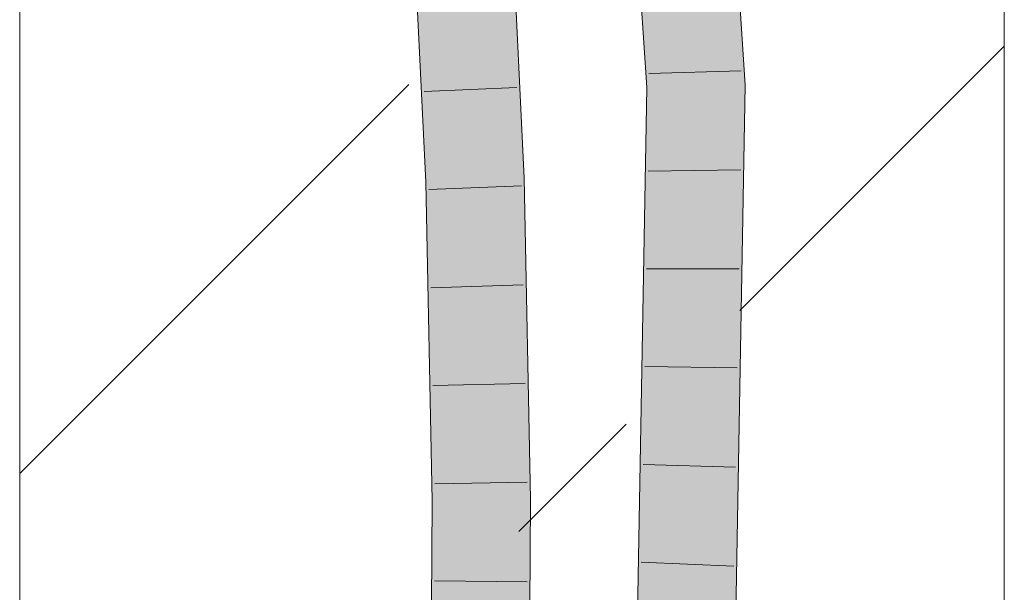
# Model space of a CAD drawing. Extents: x -720 to 300, y 62 to 1162.
# Tile 226 of 256: x 241.15 to 243.65, y 764.99 to 766.45. Entities that reach past the tile are written whole.
import ezdxf
from ezdxf.lldxf.tags import DXFTag

# ---------------------------------------------------------------- set-up
doc = ezdxf.new("R2010")
doc.units = 0
doc.layers.get('0').update_dxf_attribs({"lineweight": 13})
doc.layers.add('E_Detail_Linie_Text_Bem', color=7, linetype='Continuous', lineweight=13)
for name, color, linetype, lineweight, true_color in [('E_Detail_Wandschraffur', 7, 'Continuous', 5, 0xc0c0c0), ('E_Leerrohr 25-A06G93Y08I', 7, 'Continuous', 9, 0xff8000), ('E_Leerrohr 25-Shading', 7, 'Continuous', 9, 0xff8000)]:
    doc.layers.add(name, color=color, linetype=linetype, lineweight=lineweight, true_color=true_color)
tags = doc.linetypes.add('fein_strichliert', pattern=[4, 1, -2, 1]).pattern_tags.tags
tags[8:9] = [DXFTag(74, 4), DXFTag(75, 0), DXFTag(340, '0'), DXFTag(46, 0.0), DXFTag(50, 0.0), DXFTag(44, 0.0), DXFTag(45, 0.0)]
tags[6:7] = [DXFTag(74, 4), DXFTag(75, 0), DXFTag(340, '0'), DXFTag(46, 0.0), DXFTag(50, 0.0), DXFTag(44, 0.0), DXFTag(45, 0.0)]
tags[4:5] = [DXFTag(74, 4), DXFTag(75, 0), DXFTag(340, '0'), DXFTag(46, 0.0), DXFTag(50, 0.0), DXFTag(44, 0.0), DXFTag(45, 0.0)]

# ---------------------------------------------------------------- blocks, each defined once
blk = doc.blocks.new('Shading-A06G93SL8I', base_point=(241.4847, 762.55))
at = {"layer": 'E_Leerrohr 25-Shading', "color": 31, "true_color": 0xfabd7f}
for points in [[(242.2195, 766.0344), (242.3078, 766.0381), (242.1021, 768.4701), (242.1903, 768.4756)], [(242.2052, 768.4765), (242.1903, 768.4756), (242.3786, 766.041), (242.3444, 766.0396)], [(242.1903, 768.4756), (242.3078, 766.0381), (242.3444, 766.0396)], [(242.2052, 768.4765), (242.3786, 766.041), (242.2091, 768.4767), (242.385, 766.0413)], [(242.385, 766.0413), (242.3961, 766.0417), (242.2091, 768.4767), (242.2785, 768.4811)], [(242.7687, 767.7921), (242.6806, 767.785), (242.8689, 766.2761), (242.7806, 766.2739)], [(242.8568, 767.799), (242.7687, 767.7921), (242.9573, 766.2784), (242.8689, 766.2761)], [(242.8669, 766.1598), (242.8689, 766.2761), (242.7785, 766.1565), (242.7806, 766.2739)], [(242.9573, 766.2784), (242.8689, 766.2761), (242.9324, 764.8585), (242.8441, 764.8633)], [(242.7559, 764.8682), (242.8548, 765.4728), (242.7785, 766.1565), (242.8669, 766.1598)], [(242.2356, 765.2239), (242.324, 765.225), (242.2195, 766.0344), (242.3078, 766.0381)], [(242.3444, 766.0396), (242.3078, 766.0381), (242.3558, 765.8081)], [(242.3844, 765.2258), (242.3558, 765.8081), (242.3355, 765.2252), (242.3078, 766.0381)], [(242.3078, 766.0381), (242.324, 765.225), (242.3355, 765.2252)], [(242.3786, 766.041), (242.3444, 766.0396), (242.4055, 765.5695), (242.3558, 765.8081)], [(242.3786, 766.041), (242.4055, 765.5695), (242.385, 766.0413), (242.402, 765.7484)], [(242.402, 765.7484), (242.3961, 766.0417), (242.385, 766.0413)], [(242.4055, 765.5695), (242.3558, 765.8081), (242.4124, 765.2263), (242.3844, 765.2258)], [(242.7559, 764.8682), (242.8441, 764.8633), (242.8548, 765.4728)], [(242.2338, 764.9567), (242.3222, 764.9551), (242.2356, 765.2239), (242.324, 765.225)], [(242.324, 765.225), (242.3222, 764.9551), (242.3258, 764.9551)], [(242.3411, 764.9548), (242.3355, 765.2252), (242.3258, 764.9551), (242.324, 765.225)], [(242.3844, 765.2258), (242.3355, 765.2252), (242.3941, 764.9539), (242.3411, 764.9548)], [(242.3941, 764.9539), (242.4105, 764.9536), (242.3844, 765.2258), (242.4124, 765.2263)]]:
    blk.add_solid(points, dxfattribs=at)
at = {"layer": 'E_Leerrohr 25-Shading', "color": 43, "true_color": 0xd7ab7f}
for points in [[(242.3961, 766.0417), (242.4327, 766.0432), (242.2785, 768.4811), (242.3151, 768.4833)], [(242.0943, 768.4696), (242.0656, 768.4678), (242.1876, 766.0331), (242.1829, 766.0329)], [(242.0959, 768.4697), (242.0943, 768.4696), (242.1902, 766.0332), (242.1876, 766.0331)], [(242.0959, 768.4697), (242.1902, 766.0332), (242.1021, 768.4701), (242.2043, 766.0338)], [(242.2043, 766.0338), (242.2195, 766.0344), (242.1021, 768.4701)], [(242.8933, 767.8019), (242.8568, 767.799), (242.9939, 766.2794), (242.9573, 766.2784)], [(242.6806, 767.785), (242.6441, 767.7821), (242.7721, 766.2736), (242.744, 766.2729)], [(242.7806, 766.2739), (242.6806, 767.785), (242.7721, 766.2736)], [(242.9939, 766.2794), (242.9573, 766.2784), (242.9689, 764.8566), (242.9324, 764.8585)], [(242.7721, 766.2736), (242.7193, 764.8702), (242.7806, 766.2739), (242.7701, 765.9744)], [(242.7193, 764.8702), (242.7721, 766.2736), (242.7224, 765.0433)], [(242.7721, 766.2736), (242.744, 766.2729), (242.7224, 765.0433)], [(242.7701, 765.9744), (242.7785, 766.1565), (242.7806, 766.2739)], [(242.7559, 764.8682), (242.7785, 766.1565), (242.731, 764.8696)], [(242.7413, 765.1467), (242.7785, 766.1565), (242.7701, 765.9744)], [(242.1876, 766.0331), (242.1829, 766.0329), (242.1888, 765.7357)], [(242.1902, 766.0332), (242.1876, 766.0331), (242.1924, 765.5571), (242.1888, 765.7357)], [(242.1902, 766.0332), (242.1924, 765.5571), (242.2043, 766.0338), (242.2062, 765.8)], [(242.2062, 765.8), (242.2195, 766.0344), (242.2043, 766.0338)], [(242.2195, 766.0344), (242.2062, 765.8), (242.2309, 765.2238), (242.2107, 765.2236)], [(242.2356, 765.2239), (242.2195, 766.0344), (242.2309, 765.2238)], [(242.3961, 766.0417), (242.449, 765.2267), (242.4327, 766.0432)], [(242.402, 765.7484), (242.4323, 765.2265), (242.3961, 766.0417), (242.449, 765.2267)], [(242.731, 764.8696), (242.7413, 765.1467), (242.7193, 764.8702), (242.7701, 765.9744)], [(242.2062, 765.8), (242.1924, 765.5571), (242.2107, 765.2236), (242.199, 765.2234)], [(242.402, 765.7484), (242.4251, 765.2264), (242.4323, 765.2265)], [(242.4251, 765.2264), (242.402, 765.7484), (242.4099, 765.4923)], [(242.402, 765.7484), (242.4055, 765.5695), (242.4182, 765.2263), (242.4161, 765.2263)], [(242.4055, 765.5695), (242.4124, 765.2263), (242.4161, 765.2263)], [(242.4182, 765.2263), (242.4251, 765.2264), (242.4099, 765.4923)], [(242.4124, 765.2263), (242.4105, 764.9536), (242.4161, 765.2263), (242.4183, 764.9535)], [(242.4161, 765.2263), (242.4183, 764.9535), (242.4182, 765.2263), (242.4204, 764.9534)], [(242.4182, 765.2263), (242.4204, 764.9534), (242.4251, 765.2264), (242.437, 764.9531)], [(242.4251, 765.2264), (242.437, 764.9531), (242.4323, 765.2265), (242.4445, 764.953)], [(242.4445, 764.953), (242.4471, 764.9529), (242.4323, 765.2265), (242.449, 765.2267)], [(242.199, 765.2234), (242.1972, 764.9573), (242.2107, 765.2236), (242.2042, 764.9572)], [(242.2107, 765.2236), (242.2042, 764.9572), (242.2309, 765.2238), (242.226, 764.9568)], [(242.2309, 765.2238), (242.226, 764.9568), (242.2356, 765.2239), (242.2323, 764.9567)], [(242.2323, 764.9567), (242.2338, 764.9567), (242.2356, 765.2239)]]:
    blk.add_solid(points, dxfattribs=at)
blk = doc.blocks.new('Referenz-A06G93Y48I')
at = {"layer": 'E_Detail_Linie_Text_Bem', "linetype": 'Continuous', "ltscale": 0.13}
for p, q in [((243.6519, 802.3064), (243.6519, 762.3064)), ((241.1519, 762.3064), (241.1519, 790.3064))]:
    blk.add_line(p, q, dxfattribs=at)
at = {"layer": 'E_Detail_Wandschraffur', "linetype": 'ByBlock', "ltscale": 0.13}
for p, q in [((242.9803, 765.7069), (243.6519, 766.3785)), ((242.419, 765.1456), (242.6915, 765.4181))]:
    blk.add_line(p, q, dxfattribs=at)
at = {"layer": 'E_Detail_Wandschraffur', "linetype": 'fein_strichliert', "ltscale": 0.13}
blk.add_line((241.1519, 765.2927), (242.1403, 766.2811), dxfattribs=at)
at = {"layer": 'E_Leerrohr 25-A06G93Y08I', "linetype": 'Continuous', "ltscale": 0.13}
for p, q in [((242.4327, 766.0432), (242.3151, 768.4833)), ((242.1829, 766.0329), (242.0655, 768.4678)), ((242.8933, 767.8019), (242.9939, 766.2793)), ((242.6441, 767.7821), (242.744, 766.2729)), ((242.7491, 766.3091), (242.984, 766.3154)), ((242.9939, 766.2793), (242.9689, 764.8566)), ((242.4141, 766.2732), (242.1793, 766.2631)), ((242.744, 766.2729), (242.7193, 764.8702)), ((242.7477, 766.0608), (242.9827, 766.064)), ((242.199, 765.2234), (242.1829, 766.0329)), ((242.449, 765.2267), (242.4327, 766.0432)), ((242.4256, 766.0232), (242.1908, 766.0137)), ((242.7433, 765.8125), (242.9783, 765.8124)), ((242.4306, 765.7722), (242.1957, 765.7647)), ((242.7389, 765.5642), (242.9739, 765.5607)), ((242.4356, 765.5213), (242.2007, 765.5158)), ((242.7346, 765.3159), (242.9695, 765.3091)), ((242.4406, 765.2703), (242.2057, 765.2668)), ((242.4471, 764.953), (242.449, 765.2267)), ((242.1972, 764.9573), (242.199, 765.2234)), ((242.7302, 765.0676), (242.965, 765.0575)), ((242.4401, 765.0174), (242.2051, 765.0198))]:
    blk.add_line(p, q, dxfattribs=at)

msp = doc.modelspace()

# ---------------------------------------------------------------- block references
at = {"color": 8, "lineweight": 25, "ltscale": 0.25, "true_color": 0x808080}
msp.add_blockref('Referenz-A06G93Y48I', (0, 0), dxfattribs=at)
msp.add_blockref('Shading-A06G93SL8I', (241.4847, 762.55))

doc.saveas('drawing.dxf')
